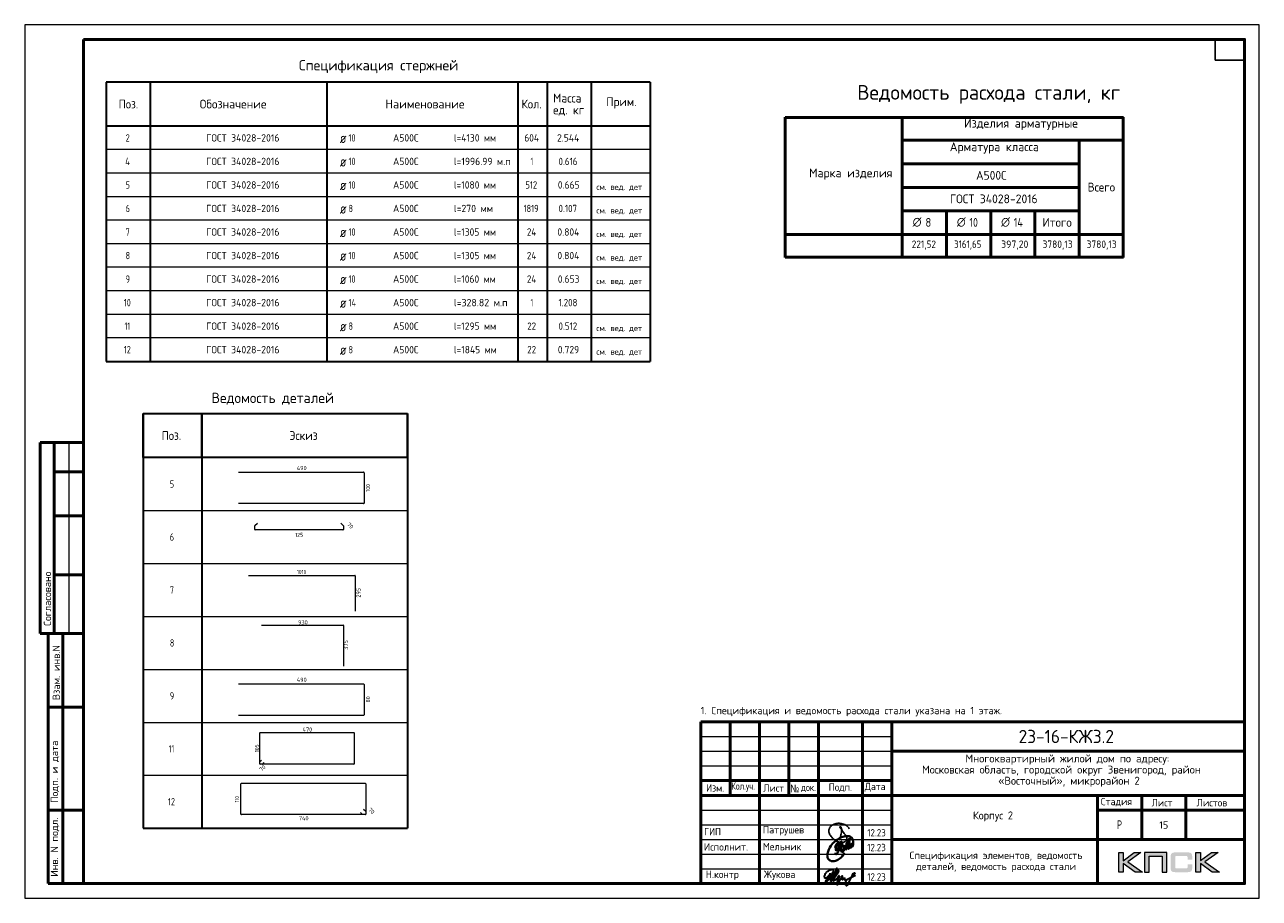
# Model space of a CAD drawing. Header units: millimetres. Extents: x -49773 to 2322955, y -3321 to 58485.
# Tile 177 of 256: x 745885 to 787885, y -1427 to 28273. Entities that reach past the tile are written whole.
import ezdxf

# ---------------------------------------------------------------- set-up
doc = ezdxf.new("R2010")
doc.units = ezdxf.units.MM
for name, color, linetype, lineweight in [('Standard', 7, 'Continuous', 25), ('Основная', 7, 'Continuous', 40), ('Стена наружная_ Сайдинг', 7, 'Continuous', 35), ('Экспликация_ описание', 7, 'Continuous', 13)]:
    doc.layers.add(name, color=color, linetype=linetype, lineweight=lineweight)
doc.styles.add('ISOCPEUR', font='txt')
doc.styles.add('Segoe UI Symbol', font='txt')

# ---------------------------------------------------------------- blocks, each defined once
blk = doc.blocks.new('яяя')
at = {"lineweight": 30}
for points in [[(345424, 110432), (345425, 110410), (345424, 110397), (345417, 110379), (345406, 110350), (345390, 110319), (345357, 110275), (345310, 110221), (345265, 110176), (345198, 110110), (345161, 110077), (345133, 110066), (345116, 110066), (345102, 110075), (345090, 110091), (345082, 110115), (345074, 110146), (345066, 110182), (345064, 110206), (345067, 110234), (345077, 110278), (345095, 110320), (345114, 110361), (345134, 110395), (345159, 110428), (345195, 110469), (345228, 110506), (345284, 110560), (345331, 110595), (345379, 110625), (345435, 110648), (345486, 110670), (345532, 110686), (345573, 110696), (345605, 110698), (345621, 110695), (345635, 110687), (345648, 110671), (345656, 110649), (345659, 110625), (345659, 110583), (345656, 110553), (345647, 110523), (345635, 110489), (345387, 110033), (345349, 109985), (345311, 109948), (345247, 109889), (345209, 109858), (345192, 109844), (345180, 109837), (345157, 109833), (345150, 109835), (345140, 109842), (345135, 109856), (345138, 109881), (345148, 109892), (345183, 109930), (345267, 110024), (345343, 110105), (345455, 110213), (345617, 110343), (345775, 110456), (345811, 110526), (345838, 110607), (345890, 110740), (345902, 110771), (345698, 110295), (345672, 110226), (345626, 110132), (345572, 110032), (345518, 109953), (345481, 109918), (345497, 110001), (345567, 110147), (345655, 110301), (345760, 110442)], [(345481, 109918), (345476, 109896), (345475, 109874), (345485, 109861), (345506, 109866), (345539, 109891), (345632, 109983), (345968, 110450), (346022, 110527), (346029, 110560), (346027, 110579), (346026, 110590), (346010, 110605), (345993, 110609), (345975, 110601), (345962, 110584), (345954, 110562), (345857, 110421), (345783, 110292), (345741, 110183), (345701, 110079), (345665, 109985), (345660, 109952), (345666, 109929), (345669, 109915), (345682, 109910), (345702, 109914), (345735, 109941), (345846, 110007), (346065, 110160), (346075, 110193), (346070, 110217), (346066, 110236), (346052, 110241), (346030, 110241), (346007, 110228), (345978, 110203), (345960, 110164), (345892, 110010), (345895, 109986), (345904, 109966), (345925, 109964), (345969, 109968), (346045, 110000), (346218, 110114), (346261, 110154), (346280, 110184), (346282, 110210), (346278, 110225), (346263, 110229), (346241, 110222), (346220, 110198), (346162, 110049), (345989, 109904), (345932, 109849), (345906, 109805), (345891, 109739), (345890, 109690), (345899, 109652), (345924, 109647), (345956, 109655), (345980, 109674), (346058, 109838), (346158, 110046), (346261, 110098), (346314, 110120), (346292, 110079), (346269, 110036), (346261, 110008), (346267, 109998), (346293, 109998), (346363, 110039), (346445, 110095), (346421, 110068), (346414, 110040), (346407, 110011), (346416, 109990), (346466, 109972), (346509, 109977), (346574, 109984), (347172, 110293)], [(346586, 109971), (346543, 109917), (346509, 109873), (346489, 109825), (346475, 109767), (346472, 109710), (346478, 109675), (346485, 109641), (346501, 109621), (346517, 109602), (346542, 109589), (346568, 109592), (346605, 109620), (346680, 109731), (346736, 109842), (346865, 110115), (346962, 110290), (346969, 110318), (346979, 110360), (347013, 110403), (347056, 110434), (347091, 110450), (347109, 110450), (347121, 110434), (347115, 110405), (347072, 110355), (347012, 110307), (346924, 110222)]]:
    blk.add_lwpolyline(points, dxfattribs=at)
blk = doc.blocks.new('Из_буфера32210')
at = {"color": 7, "lineweight": 25}
blk.add_lwpolyline([(357, 84), (386, 160), (399, 213), (405, 239), (412, 268), (420, 299), (427, 339), (434, 380), (437, 414), (438, 442), (436, 466), (430, 489), (425, 504), (417, 519), (409, 531), (405, 535), (403, 536), (400, 539), (394, 541), (387, 543), (383, 542), (379, 539), (377, 534), (377, 528), (379, 523), (438, 428), (470, 382), (484, 365), (504, 341), (528, 310), (551, 280), (562, 264), (575, 247), (582, 235), (589, 220), (599, 198), (606, 184), (610, 167), (611, 155), (612, 143), (611, 127), (609, 116), (603, 96), (596, 82), (588, 69), (579, 56), (563, 43), (551, 34), (539, 25), (524, 16), (511, 10), (494, 5), (481, 3), (456, 0), (432, 1), (415, 3), (396, 6), (375, 11), (355, 19), (336, 24), (310, 31), (293, 39), (269, 53), (243, 69), (223, 80), (202, 93), (180, 109), (152, 128), (126, 152), (98, 182), (77, 211), (52, 241), (32, 266), (20, 293), (8, 329), (3, 348), (1, 373), (0, 393), (1, 417), (6, 440), (13, 454), (20, 476), (26, 497), (38, 517), (47, 529), (60, 548), (75, 563), (95, 581), (115, 593), (135, 606), (161, 618), (187, 628), (213, 638), (251, 647), (282, 653), (319, 655), (353, 655), (384, 652), (418, 648), (460, 641), (503, 628), (544, 611), (579, 594), (611, 573), (639, 545), (666, 515), (679, 496), (694, 471)], dxfattribs=at)
blk = doc.blocks.new('Из_буфера5543')
at = {"layer": 'Основная'}
for points in [[(762, 497), (761, 475), (762, 458), (767, 452), (778, 451), (786, 456), (792, 470), (796, 479), (799, 485), (802, 495), (805, 507), (808, 516), (812, 533), (814, 535), (801, 505), (800, 490), (800, 477), (805, 470), (820, 476), (824, 483), (826, 494), (829, 504), (833, 526), (835, 530), (842, 548), (846, 564), (852, 580), (855, 593), (859, 605), (862, 610), (866, 617), (856, 574), (856, 555), (851, 540), (848, 519), (849, 504), (848, 495), (853, 493), (861, 496), (863, 501), (868, 518), (873, 541), (876, 550), (880, 574), (883, 591), (886, 612), (881, 686), (874, 707), (870, 726), (859, 756), (851, 767), (838, 790), (819, 809), (794, 828), (785, 830), (763, 839), (748, 848), (721, 853), (704, 855), (666, 856), (639, 856), (599, 849), (579, 842), (535, 829), (485, 816), (420, 783), (378, 759), (341, 732), (282, 688), (227, 640), (195, 610), (157, 566), (127, 518), (88, 464), (57, 403), (39, 361), (27, 325), (16, 296), (6, 253), (0, 203), (7, 156), (13, 124), (29, 84), (60, 48), (75, 35), (98, 20), (138, 4), (165, 0), (237, 4), (277, 13), (317, 25), (365, 46), (428, 93), (474, 130), (516, 180), (554, 236), (582, 281)], [(265, 457), (281, 514), (299, 558), (312, 579), (332, 604), (345, 612), (360, 622), (376, 623), (382, 623), (387, 620), (391, 616), (396, 603), (399, 595), (402, 580), (403, 561), (401, 532), (394, 489), (386, 464), (379, 450), (372, 431), (365, 419), (358, 406), (348, 395), (338, 381), (328, 373), (313, 368), (304, 368), (296, 375), (294, 382), (290, 395), (293, 410), (293, 423), (297, 453), (305, 480), (308, 489), (320, 515), (328, 532), (344, 563), (361, 581), (377, 600), (395, 620), (414, 636), (448, 646), (472, 651), (482, 649), (493, 639), (502, 619), (507, 608), (508, 574), (505, 541), (499, 519), (483, 494), (469, 476), (459, 470), (443, 469), (439, 469)], [(503, 678), (478, 638), (464, 604), (452, 565), (440, 538), (428, 496), (422, 475), (417, 459), (413, 438), (402, 411), (395, 387), (383, 357), (378, 335), (370, 322), (367, 317), (359, 302), (348, 280), (336, 260), (324, 251), (310, 240), (299, 237), (292, 237), (288, 239), (281, 248), (278, 254), (278, 272), (276, 276), (276, 280)], [(496, 377), (509, 373), (536, 381), (548, 392), (559, 405), (565, 424), (573, 446), (576, 461), (579, 481), (579, 496), (575, 512), (567, 526), (551, 531), (538, 533), (529, 527), (518, 519), (505, 506), (501, 498), (495, 491), (490, 482), (482, 466), (479, 458), (472, 435), (468, 429), (464, 416), (460, 401), (461, 392), (462, 373), (465, 356), (469, 345), (477, 337), (483, 324), (496, 316), (511, 315), (524, 318), (535, 326), (547, 340), (554, 347), (566, 364), (572, 374), (579, 385), (593, 419), (599, 436), (606, 452), (616, 479), (623, 504), (629, 521), (635, 533), (637, 542), (643, 556), (644, 557), (652, 576), (658, 592), (688, 673), (724, 750), (651, 489), (636, 412), (636, 406), (639, 402), (645, 401), (649, 402), (651, 406), (655, 416), (660, 420), (661, 427), (665, 436), (668, 446), (753, 720), (780, 779), (715, 511), (710, 476), (706, 424), (712, 420), (718, 419), (725, 426), (729, 430), (733, 436), (737, 445), (741, 458), (745, 471), (747, 484), (749, 488), (761, 511), (768, 534), (772, 548), (776, 561), (781, 570), (788, 582), (792, 587), (802, 594), (804, 592), (807, 589), (807, 579), (807, 575), (804, 562), (805, 556), (800, 541), (793, 526), (784, 512), (774, 498), (767, 491), (762, 486), (760, 488), (763, 507), (764, 513), (767, 525), (769, 537), (771, 545)]]:
    blk.add_lwpolyline(points, dxfattribs=at)

msp = doc.modelspace()

# ---------------------------------------------------------------- hatches: boundary and pattern name
h = msp.add_hatch(color=256)
h.paths.add_polyline_path([(783857.9, 129.5), (783630.4, 129.5), (783258.4, -150.6), (783258.4, 129.5), (783100.7, 129.5), (783100.7, -542.7), (783258.4, -542.7), (783258.4, -247.4), (783660.8, -542.7), (783912.5, -542.7), (783411.9, -187.2)])
h.paths.add_polyline_path([(784140.7, 2.9), (784586, 2.9), (784586, -542.7), (784742.3, -542.7), (784742.3, 129.5), (784575.7, 129.5), (783984.4, 129.5), (783984.4, -29.6), (783984.4, -542.7), (784140.7, -542.7)])
h.paths.add_polyline_path([(785880.5, 132.9), (785722.8, 132.9), (785722.8, -539.9), (785880.5, -539.9), (785880.5, -243.9), (786282.9, -539.9), (786534.6, -539.9), (786034, -183.8), (786480, 132.9), (786253.2, 132.9), (785880.5, -147.1)])
msp.add_hatch(color=256).paths.add_polyline_path([(785591.4, 58.2), (785589.4, 65.8), (785586.6, 72.1), (785583.1, 78.3), (785579.7, 84.5), (785576.2, 89.3), (785572.1, 94.2), (785567.9, 99), (785563.8, 103.2), (785558.2, 106.6), (785552.7, 110.8), (785546.5, 114.2), (785539.6, 117), (785532.7, 119.8), (785525, 122.5), (785517.4, 124.6), (785499.5, 128.1), (785480.1, 130.8), (785458.7, 132.2), (785435.2, 132.9), (785034.1, 132.9), (785010.6, 132.2), (784989.8, 130.8), (784969.8, 128.1), (784952.5, 124.6), (784944.2, 121.8), (784936.6, 119.8), (784929.7, 117), (784923.5, 113.5), (784917.2, 110.8), (784911, 106.6), (784906.2, 103.2), (784901.3, 99), (784897.2, 94.2), (784893.7, 89.3), (784889.6, 84.5), (784886.1, 78.3), (784883.4, 72.1), (784880.6, 65.1), (784877.8, 58.2), (784875.8, 50.6), (784872.3, 34), (784869.5, 16), (784867.5, -4), (784867.5, -26.1), (784867.5, -380.2), (784867.5, -402.3), (784869.5, -422.3), (784872.3, -441), (784875.8, -457.6), (784877.8, -465.2), (784880.6, -472.1), (784883.4, -479), (784886.1, -485.3), (784889.6, -490.8), (784893.7, -496.3), (784897.2, -501.2), (784901.3, -506), (784906.2, -510.2), (784911.7, -513.6), (784917.2, -517.1), (784923.5, -520.5), (784929.7, -524), (784937.3, -526.1), (784944.2, -528.8), (784952.5, -530.9), (784969.8, -535.1), (784989.8, -537.1), (785011.3, -539.2), (785034.1, -539.9), (785435.2, -539.9), (785458.7, -539.2), (785480.1, -537.8), (785499.5, -535.1), (785516.8, -531.6), (785525, -528.8), (785532.7, -526.8), (785539.6, -524), (785546.5, -520.5), (785552.7, -517.8), (785558.2, -513.6), (785563.8, -510.2), (785567.9, -506), (785572.1, -501.9), (785576.2, -496.3), (785579.7, -491.5), (785583.1, -485.3), (785586.6, -479), (785589.4, -472.8), (785591.4, -465.2), (785594.2, -457.6), (785597.7, -441), (785600.4, -423), (785601.8, -402.3), (785602.5, -380.2), (785602.5, -268.8), (785445.5, -268.8), (785445.5, -359.4), (785445.5, -365.6), (785444.8, -371.9), (785443.5, -377.4), (785442.1, -382.9), (785440, -387.8), (785437.9, -391.9), (785435.2, -396.1), (785431.7, -399.5), (785428.2, -403), (785424.1, -405.7), (785419.3, -407.8), (785414.4, -409.9), (785409.6, -411.3), (785403.4, -412), (785397.1, -412.7), (785390.9, -413.4), (785067.3, -413.4), (785061.8, -412.7), (785056.9, -412), (785052.8, -409.9), (785048.6, -407.8), (785044.5, -405.1), (785041, -402.3), (785037.6, -398.8), (785034.8, -394.7), (785032, -390.5), (785030, -386.4), (785027.9, -381.5), (785026.5, -376.7), (785024.4, -367), (785023.7, -357.3), (785023.7, -34.4), (785023.7, -28.9), (785024.4, -23.4), (785025.8, -18.5), (785027.2, -13.7), (785028.6, -9.5), (785030.6, -6.1), (785033.4, -2.6), (785036.2, 0.8), (785039.6, 3.6), (785043.1, 6.4), (785047.2, 8.4), (785051.4, 9.8), (785056.2, 11.2), (785061.1, 11.9), (785066.6, 12.6), (785072.1, 12.6), (785390.9, 12.6), (785397.1, 12.6), (785403.4, 11.9), (785408.9, 10.5), (785413.7, 9.1), (785418.6, 7.1), (785423.4, 5), (785427.6, 1.5), (785431, -1.2), (785434.5, -5.4), (785437.2, -9.5), (785440, -13.7), (785442.1, -18.5), (785443.5, -23.4), (785444.8, -28.9), (785445.5, -35.1), (785445.5, -41.3), (785445.5, -115.3), (785602.5, -115.3), (785602.5, -26.1), (785601.8, -4), (785600.4, 16), (785597.7, 34), (785593.5, 50.6)])

# ---------------------------------------------------------------- linework, layer by layer
at = {"lineweight": 0}
for points in [[(783100.7, -542.7), (783100.7, 129.5), (783258.4, 129.5), (783258.4, -150.6), (783630.4, 129.5), (783857.9, 129.5), (783411.9, -187.2), (783912.5, -542.7), (783660.8, -542.7), (783258.4, -247.4), (783258.4, -542.7), (783100.7, -542.7)], [(784140.7, -542.7), (784140.7, 2.9), (784586, 2.9), (784586, -542.7), (784742.3, -542.7), (784742.3, 129.5), (784575.7, 129.5), (783984.4, 129.5), (783984.4, -29.6), (783984.4, -542.7), (784140.7, -542.7)], [(785722.8, -539.9), (785722.8, 132.9), (785880.5, 132.9), (785880.5, -147.1), (786253.2, 132.9), (786480, 132.9), (786034, -183.8), (786534.6, -539.9), (786282.9, -539.9), (785880.5, -243.9), (785880.5, -539.9), (785722.8, -539.9)]]:
    msp.add_lwpolyline(points, close=True, dxfattribs=at)
at = {"layer": 'Standard', "color": 7, "linetype": 'Continuous', "lineweight": 35, "transparency": 33554687}
for p, q in [((767158, 26324.5), (748658, 26324.5)), ((748658, 26324.5), (748658, 24824.5)), ((750158, 26324.5), (750158, 24824.5)), ((756158, 26324.5), (756158, 24824.5)), ((762658, 26324.5), (762658, 24824.5)), ((763658, 26324.5), (763658, 24824.5)), ((765158, 26324.5), (765158, 24824.5)), ((767158, 26324.5), (767158, 24824.5)), ((767158, 24824.5), (748658, 24824.5)), ((748658, 24824.5), (748658, 24024.5)), ((750158, 24824.5), (750158, 24024.5)), ((756158, 24824.5), (756158, 24024.5)), ((762658, 24824.5), (762658, 24024.5)), ((763658, 24824.5), (763658, 24024.5)), ((765158, 24824.5), (765158, 24024.5)), ((767158, 24824.5), (767158, 24024.5)), ((748658, 24024.5), (748658, 23224.5)), ((750158, 24024.5), (750158, 23224.5)), ((756158, 24024.5), (756158, 23224.5)), ((762658, 24024.5), (762658, 23224.5)), ((763658, 24024.5), (763658, 23224.5)), ((765158, 24024.5), (765158, 23224.5)), ((767158, 24024.5), (767158, 23224.5)), ((748658, 23224.5), (748658, 22424.5)), ((750158, 23224.5), (750158, 22424.5)), ((756158, 23224.5), (756158, 22424.5)), ((762658, 23224.5), (762658, 22424.5)), ((763658, 23224.5), (763658, 22424.5)), ((765158, 23224.5), (765158, 22424.5)), ((767158, 23224.5), (767158, 22424.5)), ((748658, 22424.5), (748658, 21624.5)), ((750158, 22424.5), (750158, 21624.5)), ((756158, 22424.5), (756158, 21624.5)), ((762658, 22424.5), (762658, 21624.5)), ((763658, 22424.5), (763658, 21624.5)), ((765158, 22424.5), (765158, 21624.5)), ((767158, 22424.5), (767158, 21624.5)), ((748658, 21624.5), (748658, 20824.5)), ((750158, 21624.5), (750158, 20824.5)), ((756158, 21624.5), (756158, 20824.5)), ((762658, 21624.5), (762658, 20824.5)), ((763658, 21624.5), (763658, 20824.5)), ((765158, 21624.5), (765158, 20824.5)), ((767158, 21624.5), (767158, 20824.5)), ((748658, 20824.5), (748658, 20024.5)), ((750158, 20824.5), (750158, 20024.5)), ((756158, 20824.5), (756158, 20024.5)), ((762658, 20824.5), (762658, 20024.5)), ((763658, 20824.5), (763658, 20024.5)), ((765158, 20824.5), (765158, 20024.5)), ((767158, 20824.5), (767158, 20024.5)), ((748658, 20024.5), (748658, 19224.5)), ((750158, 20024.5), (750158, 19224.5)), ((756158, 20024.5), (756158, 19224.5)), ((762658, 20024.5), (762658, 19224.5)), ((763658, 20024.5), (763658, 19224.5)), ((765158, 20024.5), (765158, 19224.5)), ((767158, 20024.5), (767158, 19224.5)), ((748658, 19224.5), (748658, 18424.5)), ((750158, 19224.5), (750158, 18424.5)), ((756158, 19224.5), (756158, 18424.5)), ((762658, 19224.5), (762658, 18424.5)), ((763658, 19224.5), (763658, 18424.5)), ((765158, 19224.5), (765158, 18424.5)), ((767158, 19224.5), (767158, 18424.5)), ((748658, 18424.5), (748658, 17624.5)), ((750158, 18424.5), (750158, 17624.5)), ((756158, 18424.5), (756158, 17624.5)), ((762658, 18424.5), (762658, 17624.5)), ((763658, 18424.5), (763658, 17624.5)), ((765158, 18424.5), (765158, 17624.5)), ((767158, 18424.5), (767158, 17624.5)), ((748658, 17624.5), (748658, 16824.5)), ((750158, 17624.5), (750158, 16824.5)), ((756158, 17624.5), (756158, 16824.5)), ((762658, 17624.5), (762658, 16824.5)), ((763658, 17624.5), (763658, 16824.5)), ((765158, 17624.5), (765158, 16824.5)), ((767158, 17624.5), (767158, 16824.5)), ((748658, 16824.5), (767158, 16824.5)), ((749910.4, 15054.2), (758910.4, 15054.2)), ((749910.4, 13554.2), (749910.4, 15054.2)), ((749910.4, 15054.2), (749910.4, 11754.2)), ((751910.4, 13554.2), (751910.4, 15054.2)), ((751910.4, 15054.2), (751910.4, 11754.2)), ((758910.4, 13554.2), (758910.4, 15054.2)), ((758910.4, 15054.2), (758910.4, 11754.2)), ((758910.4, 13554.2), (749910.4, 13554.2)), ((749910.4, 13254.2), (749910.4, 9954.2)), ((751910.4, 13254.2), (751910.4, 9954.2)), ((758910.4, 13254.2), (758910.4, 9954.2)), ((749910.4, 11454.2), (749910.4, 8154.2)), ((751910.4, 11454.2), (751910.4, 8154.2)), ((758910.4, 11454.2), (758910.4, 8154.2)), ((749910.4, 9654.2), (749910.4, 6354.2)), ((751910.4, 9654.2), (751910.4, 6354.2)), ((758910.4, 9654.2), (758910.4, 6354.2)), ((749910.4, 7854.2), (749910.4, 4554.2)), ((751910.4, 7854.2), (751910.4, 4554.2)), ((758910.4, 7854.2), (758910.4, 4554.2)), ((749910.4, 6054.2), (749910.4, 2754.2)), ((751910.4, 6054.2), (751910.4, 2754.2)), ((758910.4, 6054.2), (758910.4, 2754.2)), ((749910.4, 4254.2), (749910.4, 954.2)), ((751910.4, 4254.2), (751910.4, 954.2)), ((758910.4, 4254.2), (758910.4, 954.2)), ((749910.4, 954.2), (758910.4, 954.2))]:
    msp.add_line(p, q, dxfattribs=at)
at = {"layer": 'Standard', "color": 7, "linetype": 'Continuous', "lineweight": 13, "transparency": 33554687}
for p, q in [((767158, 24024.5), (748658, 24024.5)), ((767158, 23224.5), (748658, 23224.5)), ((767158, 22424.5), (748658, 22424.5)), ((767158, 21624.5), (748658, 21624.5)), ((767158, 20824.5), (748658, 20824.5)), ((767158, 20024.5), (748658, 20024.5)), ((767158, 19224.5), (748658, 19224.5)), ((767158, 18424.5), (748658, 18424.5)), ((767158, 17624.5), (748658, 17624.5)), ((767158, 16824.5), (748658, 16824.5)), ((747385, 14072.5), (747385, 7572.5)), ((749910.4, 11754.2), (758910.4, 11754.2)), ((749910.4, 9954.2), (758910.4, 9954.2)), ((749910.4, 8154.2), (758910.4, 8154.2)), ((749910.4, 6354.2), (758910.4, 6354.2)), ((749910.4, 4554.2), (758910.4, 4554.2)), ((749910.4, 2754.2), (758910.4, 2754.2)), ((749910.4, 954.2), (758910.4, 954.2))]:
    msp.add_line(p, q, dxfattribs=at)
at = {"layer": 'Standard', "color": 7, "linetype": 'Continuous', "lineweight": 50, "transparency": 33554687}
for p, q in [((747885, 14072.5), (746411.8, 14072.5)), ((746411.8, 14072.5), (746411.8, 7572.5)), ((746411.8, 14072.5), (746411.8, 7572.5)), ((746885, 14072.5), (746885, 7572.5)), ((747885, 13072.5), (746885, 13072.5)), ((747885, 11572.5), (746885, 11572.5)), ((747885, 9572.5), (746885, 9572.5)), ((745885, 7572.5), (745891.2, 7572.5)), ((746411.8, 7572.5), (747885, 7572.5)), ((746685, -927.5), (746685, 7572.5)), ((746685, -927.5), (746685, 7572.5)), ((747185, -927.5), (747185, 7572.5)), ((746685, 5072.5), (747885, 5072.5)), ((746685, 1572.5), (747885, 1572.5)), ((747885, -927.5), (746685, -927.5))]:
    msp.add_line(p, q, dxfattribs=at)
at = {"layer": 'Standard', "color": 4, "linetype": 'Continuous', "lineweight": 18, "transparency": 33554687}
for p, q in [((753156.5, 13060.5), (757413.4, 13060.5)), ((757433.1, 13040.8), (757433.1, 12011.1)), ((757413.4, 11991.4), (753156.5, 11991.4)), ((753496.3, 9548.4), (757110.9, 9548.4)), ((757127.6, 9531.6), (757127.6, 8337.9)), ((753939.6, 7862.9), (756716.3, 7862.9)), ((756729.1, 7850.1), (756729.1, 6468.2)), ((753156.5, 5860.5), (757413.4, 5860.5)), ((757433.1, 5840.8), (757433.1, 4811.1)), ((757413.4, 4791.4), (753156.5, 4791.4))]:
    msp.add_line(p, q, dxfattribs=at)
at = {"layer": 'Standard', "color": 40, "linetype": 'Continuous', "lineweight": 18, "transparency": 33554687}
for p, q in [((753708.9, 11111.7), (753708.9, 11230.2)), ((753713.5, 11241.5), (753799.5, 11327.5)), ((756710.4, 11095.6), (753724.9, 11095.6)), ((756635.8, 11327.5), (756721.7, 11241.5)), ((756726.4, 11230.2), (756726.4, 11111.7)), ((753896, 4205.1), (757087.1, 4205.1)), ((753884.1, 3142.9), (753884.1, 4193.2)), ((757098.9, 4193.2), (757098.9, 3145.3)), ((753884.1, 3142.9), (753884.1, 3213.1)), ((753886.9, 3219.8), (753937.8, 3270.7)), ((753963.8, 3133.5), (753893.6, 3133.5)), ((757087.1, 3133.5), (753893.6, 3133.5)), ((754021.4, 3187.1), (753970.5, 3136.2)), ((753241.7, 1437), (753241.7, 2466.7)), ((753257.7, 2482.7), (757472.7, 2482.7)), ((757488.7, 2466.7), (757488.7, 1433.7)), ((757475.9, 1421), (753257.7, 1421)), ((757372.1, 1424.7), (757303.3, 1493.5)), ((757475.9, 1421), (757381.1, 1421)), ((757416.2, 1606.4), (757485, 1537.6)), ((757488.7, 1528.6), (757488.7, 1433.7))]:
    msp.add_line(p, q, dxfattribs=at)
at = {"layer": 'Standard', "color": 7, "linetype": 'Continuous', "lineweight": 13, "transparency": 33554687}
msp.add_lwpolyline([(745885, -1427.5), (787885, -1427.5), (787885, 28272.5), (745885, 28272.5), (745885, -1427.5)], close=True, dxfattribs=at)
at = {"layer": 'Standard', "color": 7, "linetype": 'Continuous', "lineweight": 50, "transparency": 33554687}
msp.add_lwpolyline([(747885, 27772.5), (787385, 27772.5), (787385, -927.5), (747885, -927.5), (747885, 27772.5)], close=True, dxfattribs=at)
at = {"layer": 'Standard', "color": 7, "linetype": 'Continuous', "lineweight": 25, "transparency": 33554687}
msp.add_lwpolyline([(787385, 27772.5), (787385, 27072.5), (786385, 27072.5), (786385, 27772.5), (787385, 27772.5)], close=True, dxfattribs=at)
at = {"layer": 'Standard', "color": 4, "linetype": 'Continuous', "lineweight": 18, "transparency": 33554687}
for centre, radius, start, end in [((757413.4, 13040.8), 19.7, 0, 90), ((757413.4, 12011.1), 19.7, 270, 0), ((757110.9, 9531.6), 16.7, 0, 90), ((756716.3, 7850.1), 12.8, 0, 90), ((757413.4, 5840.8), 19.7, 0, 90), ((757413.4, 4811.1), 19.7, 270, 0)]:
    msp.add_arc(centre, radius, start, end, dxfattribs=at)
at = {"layer": 'Standard', "color": 40, "linetype": 'Continuous', "lineweight": 18, "transparency": 33554687}
for centre, radius, start, end in [((753724.9, 11230.2), 16, 135, 180), ((753724.9, 11111.7), 16, 180, 270), ((756710.4, 11111.7), 16, 270, 0), ((756710.4, 11230.2), 16, 0, 45), ((753896, 4193.2), 11.8, 90, 180), ((757087.1, 4193.2), 11.8, 0, 90), ((753893.6, 3213.1), 9.47, 135, 180), ((753893.6, 3142.9), 9.47, 180, 270), ((753893.6, 3142.9), 9.47, 180, 270), ((753963.8, 3142.9), 9.47, 270, 315), ((757087.1, 3145.3), 11.8, 270, 0), ((753257.7, 2466.7), 16, 90, 180), ((757472.7, 2466.7), 16, 0, 90), ((753257.7, 1437), 16, 180, 270), ((757381.1, 1433.7), 12.8, 225, 270), ((757475.9, 1433.7), 12.8, 270, 0), ((757475.9, 1433.7), 12.8, 270, 0), ((757475.9, 1528.6), 12.8, 0, 45)]:
    msp.add_arc(centre, radius, start, end, dxfattribs=at)
at = {"layer": 'Стена наружная_ Сайдинг', "color": 7, "linetype": 'Continuous', "lineweight": 50, "transparency": 33554687}
for p, q in [((768884.9, 4572.5), (787385, 4572.5)), ((768884.9, -927.5), (768884.9, 4572.5)), ((772884.9, -927.5), (772884.9, 4572.5)), ((787385, 4572.5), (787385, -927.5)), ((775384.9, 3572.5), (787385, 3572.5)), ((775384.9, 2572.5), (768884.9, 2572.5)), ((768884.9, 2072.5), (775384.9, 2072.5)), ((775384.9, 2072.5), (787385, 2072.5)), ((782384.9, 1572.5), (787385, 1572.5)), ((775384.9, 572.5), (787385, 572.5)), ((768884.9, -927.5), (787385, -927.5))]:
    msp.add_line(p, q, dxfattribs=at)
at = {"layer": 'Стена наружная_ Сайдинг', "color": 7, "linetype": 'Continuous', "lineweight": 13, "transparency": 33554687}
for p, q in [((768884.9, 4072.5), (775384.9, 4072.5)), ((768884.9, 3572.5), (775384.9, 3572.5)), ((768884.9, 3072.5), (775384.9, 3072.5)), ((768884.9, 1572.5), (775384.9, 1572.5)), ((768884.9, 1072.5), (775384.9, 1072.5)), ((768884.9, 572.5), (775384.9, 572.5)), ((768884.9, 72.5), (775384.9, 72.5)), ((768884.9, -427.5), (775384.9, -427.5))]:
    msp.add_line(p, q, dxfattribs=at)
at = {"layer": 'Стена наружная_ Сайдинг', "color": 7, "linetype": 'Continuous', "lineweight": 50, "transparency": 33554687}
for points in [[(769884.9, 4572.5), (769884.9, 3322.5), (769884.9, 2072.5)], [(770884.9, 4572.5), (770884.9, 1822.5), (770884.9, -927.5)], [(771884.9, 4572.5), (771884.9, 3322.5), (771884.9, 2072.5)], [(774384.9, 4572.5), (774384.9, 1822.5), (774384.9, -927.5)], [(775384.9, 4572.5), (775384.9, 1822.5), (775384.9, -927.5)], [(782384.9, -927.5), (782384.9, 572.5), (782384.9, 2072.5)], [(783885, 572.5), (783885, 1322.5), (783885, 2072.5)], [(785385, 2072.5), (785385, 1322.5), (785385, 572.5)]]:
    msp.add_lwpolyline(points, dxfattribs=at)
at = {"layer": 'Экспликация_ описание', "color": 7, "linetype": 'Continuous', "lineweight": 50, "transparency": 33554687}
for p, q in [((771750.5, 25121.5), (783266.4, 25121.5)), ((771759.4, 25130.3), (771759.4, 20356.7)), ((775737.3, 25143.5), (775737.3, 24330.2)), ((775737.3, 25143.5), (775737.3, 21130.3)), ((783253.2, 25130.3), (783253.2, 20356.7)), ((775724.1, 24343.5), (781757.6, 24343.5)), ((775724.1, 24343.5), (783240, 24343.5)), ((775737.3, 24356.7), (775737.3, 23530.2)), ((781740, 24343.5), (783240, 24343.5)), ((781753.2, 24356.7), (781753.2, 21130.3)), ((775724.1, 23543.5), (781757.6, 23543.5)), ((775724.1, 21943.5), (777247, 21943.5)), ((775737.3, 21956.7), (775737.3, 21130.3)), ((777229.4, 21943.5), (778752.3, 21943.5)), ((777242.6, 21956.7), (777242.6, 21130.3)), ((778734.7, 21943.5), (780257.6, 21943.5)), ((778747.9, 21956.7), (778747.9, 21130.3)), ((775750.6, 21143.5), (771737.3, 21143.5)), ((775724.1, 21143.5), (777242.6, 21143.5)), ((775724.1, 21143.5), (777247, 21143.5)), ((775737.3, 21156.7), (775737.3, 20343.5)), ((775737.3, 21147.9), (775737.3, 20343.5)), ((777229.4, 21143.5), (778747.9, 21143.5)), ((777229.4, 21143.5), (778752.3, 21143.5)), ((777242.6, 21156.7), (777242.6, 20343.5)), ((778734.7, 21143.5), (780253.2, 21143.5)), ((778734.7, 21143.5), (780257.6, 21143.5)), ((778747.9, 21156.7), (778747.9, 20343.5)), ((780240, 21143.5), (781753.2, 21143.5)), ((780253.2, 21156.7), (780253.2, 20343.5)), ((781740, 21143.5), (783253.2, 21143.5)), ((781740, 21143.5), (783240, 21143.5)), ((781753.2, 21156.7), (781753.2, 20343.5)), ((771750.5, 20365.5), (783266.4, 20365.5))]:
    msp.add_line(p, q, dxfattribs=at)
at = {"layer": 'Экспликация_ описание', "color": 7, "linetype": 'Continuous', "lineweight": 25, "transparency": 33554687}
for p, q in [((783240, 25143.5), (783240, 24330.2)), ((783240, 24356.7), (783240, 21130.3))]:
    msp.add_line(p, q, dxfattribs=at)
at = {"layer": 'Экспликация_ описание', "color": 7, "linetype": 'Continuous', "lineweight": 35, "transparency": 33554687}
for p, q in [((781753.2, 24356.7), (781753.2, 23530.2)), ((777242.6, 21956.7), (777242.6, 21130.3)), ((778747.9, 21956.7), (778747.9, 21130.3)), ((780253.2, 21956.7), (780253.2, 21130.3)), ((775750.6, 21143.5), (771737.3, 21143.5))]:
    msp.add_line(p, q, dxfattribs=at)
at = {"layer": 'Экспликация_ описание', "color": 7, "linetype": 'Continuous', "lineweight": 50, "transparency": 33554687}
for points in [[(775737.3, 23543.5), (775737.3, 22743.5), (781753.2, 22743.5), (781753.2, 23543.5), (775737.3, 23543.5)], [(775737.3, 22743.5), (775737.3, 21943.5), (781753.2, 21943.5), (781753.2, 22743.5), (775737.3, 22743.5)], [(780253.2, 21943.5), (780253.2, 21143.5), (781753.2, 21143.5), (781753.2, 21943.5), (780253.2, 21943.5)]]:
    msp.add_lwpolyline(points, dxfattribs=at)

# ---------------------------------------------------------------- block references
at = {"color": 1, "ltscale": 100}
msp.add_blockref('Из_буфера32210', (773240, 466.3), dxfattribs=at)
at = {"color": 2, "lineweight": 60, "xscale": 0.5, "yscale": 0.5, "zscale": 0.5}
msp.add_blockref('яяя', (600564.2, -55786), dxfattribs=at)
at = {"layer": 'Основная'}
msp.add_blockref('Из_буфера5543', (773187.4, -166.4), dxfattribs=at)

# ---------------------------------------------------------------- texts
at = {"layer": 'Standard', "color": 7, "linetype": 'Continuous', "lineweight": 35, "transparency": 33554687, "char_height": 350, "attachment_point": 7, "style": 'ISOCPEUR'}
for s, insert, width in [('\\W0.99;Спецификация стержней', (755213, 26624.5), 5559.679), ('\\W0.82;ø', (756603.4, 24249.5), 458.088), ('\\W0.82;ø', (756603.4, 23449.5), 458.088), ('\\W0.82;ø', (756603.4, 22649.5), 458.088), ('\\W0.82;ø', (756603.4, 21849.5), 458.088), ('\\W0.82;ø', (756603.4, 21049.5), 458.088), ('\\W0.82;ø', (756603.4, 20249.5), 458.088), ('\\W0.82;ø', (756603.4, 19449.5), 458.088), ('\\W0.82;ø', (756603.4, 18649.5), 458.088), ('\\W0.82;ø', (756603.4, 17849.5), 458.088), ('\\W0.82;ø', (756603.4, 17049.5), 458.088), ('\\W0.98;Ведомость деталей', (752240.4, 15354.2), 4509.788)]:
    msp.add_mtext(s, dxfattribs=dict(at, insert=insert, width=width))
at = {"layer": 'Standard', "color": 7, "linetype": 'Continuous', "lineweight": 25, "transparency": 33554687, "attachment_point": 7}
for s, insert, char_height, width, style in [('\\W0.92;Поз.', (749080.9, 25424.5), 300, 872.973, 'ISOCPEUR'), ('\\W0.97;Обозначение', (751838.2, 25424.5), 300, 2499.411, 'ISOCPEUR'), ('\\W0.98;Наименование', (758155.3, 25424.5), 300, 2784.782, 'ISOCPEUR'), ('\\W0.93;Кол.', (762786.3, 25424.5), 300, 888.231, 'ISOCPEUR'), ('\\W0.95;Масса', (763859.7, 25626.9), 300, 1252.119, 'ISOCPEUR'), ('\\W0.94;Прим.', (765669.8, 25421.5), 300, 1130.664, 'ISOCPEUR'), ('\\W0.95;ед. кг', (763859.7, 25176.8), 300, 1251.499, 'ISOCPEUR'), ('\\W0.78;2', (749320.5, 24299.5), 250, 272.013, 'ISOCPEUR'), ('\\W0.96;ГОСТ 34028-2016', (752058, 24299.5), 250, 2743.715, 'ISOCPEUR'), ('\\W0.75;10', (756902.3, 24299.5), 250, 393.566, 'ISOCPEUR'), ('\\W0.95;А500С', (758414.8, 24299.5), 250, 1042.908, 'ISOCPEUR'), ('\\W0.94;l=4130 мм', (760485.5, 24299.5), 250, 1616.431, 'ISOCPEUR'), ('\\W0.92;604', (762883, 24299.5), 250, 664.133, 'ISOCPEUR'), ('\\W0.94;2.544', (763995.5, 24299.5), 250, 942.222, 'ISOCPEUR'), ('\\W0.80;4', (749308, 23499.5), 250, 299.854, 'ISOCPEUR'), ('\\W0.96;ГОСТ 34028-2016', (752058, 23499.5), 250, 2743.715, 'ISOCPEUR'), ('\\W0.75;10', (756902.3, 23499.5), 250, 393.566, 'ISOCPEUR'), ('\\W0.95;А500С', (758414.8, 23499.5), 250, 1042.908, 'ISOCPEUR'), ('\\W0.95;l=1996.99 м.п', (760485.5, 23499.5), 250, 2067.575, 'ISOCPEUR'), ('\\W0.56;1', (763095.5, 23499.5), 250, 194.454, 'ISOCPEUR'), ('\\W0.88;0.616', (764045.5, 23499.5), 250, 834.258, 'ISOCPEUR'), ('\\W0.78;5', (749320.5, 22699.5), 250, 272.013, 'ISOCPEUR'), ('\\W0.96;ГОСТ 34028-2016', (752058, 22699.5), 250, 2743.715, 'ISOCPEUR'), ('\\W0.75;10', (756902.3, 22699.5), 250, 393.566, 'ISOCPEUR'), ('\\W0.95;А500С', (758414.8, 22699.5), 250, 1042.908, 'ISOCPEUR'), ('\\W0.94;l=1080 мм', (760485.5, 22699.5), 250, 1591.26, 'ISOCPEUR'), ('\\W0.83;512', (762920.5, 22699.5), 250, 577.919, 'ISOCPEUR'), ('\\W0.94;0.665', (764020.5, 22699.5), 250, 891.672, 'ISOCPEUR'), ('\\W0.78;6', (749320.5, 21899.5), 250, 272.013, 'ISOCPEUR'), ('\\W0.96;ГОСТ 34028-2016', (752058, 21899.5), 250, 2743.715, 'ISOCPEUR'), ('\\W0.78;8', (756902.3, 21899.5), 250, 272.013, 'ISOCPEUR'), ('\\W0.95;А500С', (758414.8, 21899.5), 250, 1042.908, 'ISOCPEUR'), ('\\W0.96;l=270 мм', (760485.5, 21899.5), 250, 1469.731, 'ISOCPEUR'), ('\\W0.80;1819', (762858, 21899.5), 250, 699.68, 'ISOCPEUR'), ('\\W0.88;0.107', (764045.5, 21899.5), 250, 834.258, 'ISOCPEUR'), ('\\W0.78;7', (749320.5, 21099.5), 250, 272.013, 'ISOCPEUR'), ('\\W0.96;ГОСТ 34028-2016', (752058, 21099.5), 250, 2743.715, 'ISOCPEUR'), ('\\W0.75;10', (756902.3, 21099.5), 250, 393.566, 'ISOCPEUR'), ('\\W0.95;А500С', (758414.8, 21099.5), 250, 1042.908, 'ISOCPEUR'), ('\\W0.94;l=1305 мм', (760485.5, 21099.5), 250, 1591.26, 'ISOCPEUR'), ('\\W0.88;24', (762970.5, 21099.5), 250, 484.994, 'ISOCPEUR'), ('\\W0.94;0.804', (764008, 21099.5), 250, 916.954, 'ISOCPEUR'), ('\\W0.78;8', (749320.5, 20299.5), 250, 272.013, 'ISOCPEUR'), ('\\W0.96;ГОСТ 34028-2016', (752058, 20299.5), 250, 2743.715, 'ISOCPEUR'), ('\\W0.75;10', (756902.3, 20299.5), 250, 393.566, 'ISOCPEUR'), ('\\W0.95;А500С', (758414.8, 20299.5), 250, 1042.908, 'ISOCPEUR'), ('\\W0.94;l=1305 мм', (760485.5, 20299.5), 250, 1591.26, 'ISOCPEUR'), ('\\W0.88;24', (762970.5, 20299.5), 250, 484.994, 'ISOCPEUR'), ('\\W0.94;0.804', (764008, 20299.5), 250, 916.954, 'ISOCPEUR'), ('\\W0.78;9', (749320.5, 19499.5), 250, 272.013, 'ISOCPEUR'), ('\\W0.96;ГОСТ 34028-2016', (752058, 19499.5), 250, 2743.715, 'ISOCPEUR'), ('\\W0.75;10', (756902.3, 19499.5), 250, 393.566, 'ISOCPEUR'), ('\\W0.95;А500С', (758414.8, 19499.5), 250, 1042.908, 'ISOCPEUR'), ('\\W0.94;l=1060 мм', (760485.5, 19499.5), 250, 1591.26, 'ISOCPEUR'), ('\\W0.88;24', (762970.5, 19499.5), 250, 484.994, 'ISOCPEUR'), ('\\W0.94;0.653', (764020.5, 19499.5), 250, 891.672, 'ISOCPEUR'), ('\\W0.75;10', (749258, 18699.5), 250, 393.574, 'ISOCPEUR'), ('\\W0.96;ГОСТ 34028-2016', (752058, 18699.5), 250, 2743.715, 'ISOCPEUR'), ('\\W0.76;14', (756902.3, 18699.5), 250, 420.462, 'ISOCPEUR'), ('\\W0.95;А500С', (758414.8, 18699.5), 250, 1042.908, 'ISOCPEUR'), ('\\W0.97;l=328.82 м.п', (760485.5, 18699.5), 250, 1945.326, 'ISOCPEUR'), ('\\W0.56;1', (763095.5, 18699.5), 250, 194.454, 'ISOCPEUR'), ('\\W0.88;1.208', (764045.5, 18699.5), 250, 834.258, 'ISOCPEUR'), ('\\W0.62;11', (749283, 17899.5), 250, 328.125, 'ISOCPEUR'), ('\\W0.96;ГОСТ 34028-2016', (752058, 17899.5), 250, 2743.715, 'ISOCPEUR'), ('\\W0.78;8', (756902.3, 17899.5), 250, 272.013, 'ISOCPEUR'), ('\\W0.95;А500С', (758414.8, 17899.5), 250, 1042.908, 'ISOCPEUR'), ('\\W0.94;l=1295 мм', (760485.5, 17899.5), 250, 1591.26, 'ISOCPEUR'), ('\\W0.87;22', (762983, 17899.5), 250, 459.007, 'ISOCPEUR'), ('\\W0.88;0.512', (764045.5, 17899.5), 250, 834.258, 'ISOCPEUR'), ('\\W0.75;12', (749258, 17099.5), 250, 393.574, 'ISOCPEUR'), ('\\W0.96;ГОСТ 34028-2016', (752058, 17099.5), 250, 2743.715, 'ISOCPEUR'), ('\\W0.78;8', (756902.3, 17099.5), 250, 272.013, 'ISOCPEUR'), ('\\W0.95;А500С', (758414.8, 17099.5), 250, 1042.908, 'ISOCPEUR'), ('\\W0.94;l=1845 мм', (760485.5, 17099.5), 250, 1616.431, 'ISOCPEUR'), ('\\W0.87;22', (762983, 17099.5), 250, 459.007, 'ISOCPEUR'), ('\\W0.94;0.729', (764020.5, 17099.5), 250, 891.672, 'ISOCPEUR'), ('\\W0.92;Поз.', (750542.9, 14154.2), 300, 872.987, 'ISOCPEUR'), ('\\W0.94;Эскиз', (754892.9, 14154.2), 300, 1176.119, 'ISOCPEUR'), ('\\W0.78;5', (750822.9, 12529.2), 250, 272.013, 'ISOCPEUR'), ('\\W0.78;6', (750822.9, 10729.2), 250, 272.013, 'ISOCPEUR'), ('\\W0.78;7', (750822.9, 8929.2), 250, 272.013, 'ISOCPEUR'), ('\\W0.78;8', (750822.9, 7129.2), 250, 272.013, 'ISOCPEUR'), ('\\W0.78;9', (750822.9, 5329.2), 250, 272.013, 'ISOCPEUR'), ('\\W0.99;Многоквартирный жилой дом по адресу: ', (777888.4, 3117.5), 270, 7123.089, 'ISOCPEUR'), ('\\W0.62;11', (750785.4, 3529.2), 250, 328.125, 'ISOCPEUR'), ('\\W0.99;Московская область, городской округ Звенигород, район ', (776410.2, 2739.5), 270, 10078.117, 'ISOCPEUR'), ('\\W0.99;«Восточный», микрорайон 2', (779002.2, 2361.5), 270, 4896.236, 'ISOCPEUR'), ('\\W0.93;Изм.', (769066.1, 2197.3), 250, 752.897, 'ISOCPEUR'), ('\\W0.79;Кол.уч.', (769921.6, 2197.3), 250, 973.657, 'ISOCPEUR'), ('\\W0.94;Лист', (771009.9, 2197.3), 250, 866.919, 'ISOCPEUR'), ('\\W0.91;№', (771930.4, 2179.9), 250, 477.949, 'Segoe UI Symbol'), ('\\W0.84;док.', (772294.6, 2179.9), 250, 649.802, 'ISOCPEUR'), ('\\W0.94;Подп.', (773234.9, 2186.8), 250, 916.954, 'ISOCPEUR'), ('\\W0.94;Дата', (774462.1, 2197.3), 250, 967.736, 'ISOCPEUR'), ('\\W0.75;12', (750760.4, 1729.2), 250, 393.558, 'ISOCPEUR'), ('\\W0.96;Стадия', (782495, 1697.3), 250, 1243.904, 'ISOCPEUR'), ('\\W0.94;Лист', (784222.7, 1697.3), 250, 866.919, 'ISOCPEUR'), ('\\W0.96;Листов', (785748.6, 1697.3), 250, 1218.997, 'ISOCPEUR'), ('\\W0.96;Корпус 2', (778142.4, 1182.5), 270, 1614.451, 'ISOCPEUR'), ('\\W0.92;ГИП', (768995.6, 710), 250, 689.612, 'ISOCPEUR'), ('\\W0.97;Патрушев', (770995.8, 710), 250, 1670.192, 'ISOCPEUR'), ('\\W0.88;12.23', (774548, 673.8), 250, 834.251, 'ISOCPEUR'), ('\\W0.62;Р', (783042.6, 922.5), 300, 276.791, 'ISOCPEUR'), ('\\W0.97;Исполнит.', (768990, 194.3), 250, 1645.076, 'ISOCPEUR'), ('\\W0.96;Мельник', (770995.8, 203.9), 250, 1394.321, 'ISOCPEUR'), ('\\W0.88;12.23', (774548, 173.8), 250, 834.251, 'ISOCPEUR'), ('\\W0.96;Н.контр', (769052.5, -805.7), 250, 1319.134, 'ISOCPEUR'), ('\\W0.96;Жукова', (771027.4, -805.7), 250, 1269.071, 'ISOCPEUR'), ('\\W0.88;12.23', (774548, -826.2), 250, 834.251, 'ISOCPEUR')]:
    msp.add_mtext(s, dxfattribs=dict(at, insert=insert, char_height=char_height, width=width, style=style))
at = {"layer": 'Standard', "color": 7, "linetype": 'Continuous', "lineweight": 18, "transparency": 33554687, "char_height": 200, "width": 1616.69, "attachment_point": 7, "style": 'ISOCPEUR'}
for insert in [(765333.8, 22624), (765333.8, 21824), (765333.8, 21024), (765333.8, 20224), (765333.8, 19424), (765333.8, 17824), (765333.8, 17024)]:
    msp.add_mtext('\\W0.97;см. вед. дет', dxfattribs=dict(at, insert=insert))
at = {"layer": 'Standard', "color": 7, "linetype": 'Continuous', "lineweight": 13, "transparency": 33554687, "style": 'ISOCPEUR'}
for s, insert, char_height, width, attachment_point in [('\\W0.92;490', (755140.8, 13130.2), 140, 371.911, 7), ('\\W0.83;125', (755084.6, 10857.7), 140, 323.63, 7), ('\\W0.80;1010', (755144, 9596.9), 140, 391.82, 7), ('\\W0.91;930', (755187.4, 7884), 140, 357.631, 7), ('\\W0.92;490', (755140.8, 5930.2), 140, 371.911, 7), ('\\A1;{\\fISOCPEUR|i0|b0;\\H250.000000;\\W1.000000;\\C7;1. Спецификация и ведомость расхода стали указана на 1 этаж.}\\P', (768884.9, 4762.7), 250, 10560.729, 7), ('\\W0.92;470', (755337.5, 4240), 140, 371.911, 7), ('\\W0.92;740', (755211.2, 1224.1), 140, 371.918, 7), ('\\A1;{\\fISOCPEUR|i0|b0;\\H250.000000;\\W1.000000;\\C7;15}\\P', (784635, 1062.5), 250, 393.75, 5)]:
    msp.add_mtext(s, dxfattribs=dict(at, insert=insert, char_height=char_height, width=width, attachment_point=attachment_point))
at = {"layer": 'Standard', "color": 7, "linetype": 'Continuous', "lineweight": 13, "transparency": 33554687, "char_height": 140, "attachment_point": 7, "style": 'ISOCPEUR'}
for s, insert, width, rotation in [('\\W0.83;100', (757635.3, 12393), 323.637, 90), ('\\W0.87;70', (756839.6, 11262.3), 257.034, 315), ('\\W0.91;295', (757309.9, 8796.1), 357.624, 90), ('\\W0.91;375', (756885.4, 7018.6), 357.624, 90), ('\\W0.87;80', (757635.3, 5228), 257.045, 90), ('\\W0.83;105', (753854.7, 3536.3), 323.644, 90), ('\\W0.87;70', (753951.3, 2877.4), 257.045, 45), ('\\W0.74;110', (753177.3, 1832.8), 289.651, 90), ('\\W0.87;70', (757560.7, 1563.5), 257.051, 315)]:
    msp.add_mtext(s, dxfattribs=dict(at, insert=insert, width=width, rotation=rotation))
at = {"layer": 'Standard', "color": 7, "linetype": 'Continuous', "lineweight": 50, "transparency": 33554687, "char_height": 250, "attachment_point": 7, "rotation": 90, "style": 'ISOCPEUR'}
for s, insert, width in [('\\A1;{\\fISOCPEUR|i0|b0;\\H250.000000;\\W1.000000;\\C7;Согласовано}\\P', (746785, 7834), 2071.875), ('\\A1;{\\fISOCPEUR|i0|b0;\\H250.000000;\\W1.000000;\\C7;Взам. инв.N}\\P', (747082.9, 5308.4), 1909.099), ('\\A1;{\\fISOCPEUR|i0|b0;\\H250.000000;\\W1.000000;\\C7;Подп. и дата}\\P', (747059.3, 1814.7), 2197.059), ('\\A1;{\\fISOCPEUR|i0|b0;\\H250.000000;\\W1.000000;\\C7;Инв. N подл.}\\P', (747059.3, -693.5), 2021.795)]:
    msp.add_mtext(s, dxfattribs=dict(at, insert=insert, width=width))
at = {"layer": 'Standard', "color": 7, "linetype": 'Continuous', "lineweight": 50, "transparency": 33554687, "insert": (779697.4, 3847.5), "char_height": 450, "width": 3586.382, "attachment_point": 7, "style": 'ISOCPEUR'}
msp.add_mtext('\\W0.95;23-16-КЖ3.2', dxfattribs=at)
at = {"layer": 'Standard', "color": 7, "linetype": 'Continuous', "lineweight": 25, "transparency": 33554687, "insert": (778928.2, 158.9), "char_height": 250, "width": 5979.375, "attachment_point": 2, "line_spacing_factor": 0.903614}
msp.add_mtext('\\A1;{\\fISOCPEUR|i0|b0;\\H250.000000;\\W1.000000;\\C7;Спецификация элементов, ведомость}\\P{\\fISOCPEUR|i0|b0;\\H250.000000;\\W1.000000;\\C7;деталей, ведомость расхода стали}\\P', dxfattribs=at)
at = {"layer": 'Экспликация_ описание', "color": 7, "linetype": 'Continuous', "lineweight": 50, "transparency": 33554687, "insert": (774209, 25587), "char_height": 499.077, "width": 9650.102, "attachment_point": 7, "style": 'ISOCPEUR'}
msp.add_mtext('\\W0.99;Ведомость расхода стали, кг', dxfattribs=at)
at = {"layer": 'Экспликация_ описание', "color": 7, "linetype": 'Continuous', "lineweight": 25, "transparency": 33554687, "attachment_point": 7, "style": 'ISOCPEUR'}
for s, insert, char_height, width in [('\\W0.98;Изделия арматурные', (777843.5, 24691.4), 298.977, 4076.291), ('\\W0.98;Арматура класса', (777355.8, 23891.3), 298.977, 3464.093), ('\\W0.98;Марка изделия', (772567.9, 23002.3), 298.977, 2939.949), ('\\W0.95;А500С', (778249.9, 23002.2), 298.977, 1247.23), ('\\W0.95;Всего', (782044.7, 22600.9), 298.977, 1187.201), ('\\W0.96;ГОСТ 34028-2016', (777358.3, 22202.2), 298.977, 3281.224), ('\\W0.82;∅', (776093.4, 21402), 298.98, 391.309), ('\\W0.87; 8', (776362.7, 21402), 298.98, 518.083), ('\\W0.82;∅', (777597.1, 21402), 298.98, 391.309), ('\\W0.82; 10', (777866.4, 21402), 298.98, 660.318), ('\\W0.82;∅', (779103.3, 21402), 298.98, 391.317), ('\\W0.83; 14', (779372.6, 21402), 298.98, 691.477), ('\\W0.95;Итого', (780508, 21402), 298.977, 1277.38), ('\\W0.90;221,52', (776062.9, 20624.8), 252.977, 1036.654), ('\\W0.87;3161,65', (777500.6, 20624.8), 252.977, 1159.656), ('\\W0.95;397,20', (779103.3, 20624.8), 252.977, 1093.334), ('\\W0.92;3780,13', (780510.5, 20624.8), 252.977, 1215.425), ('\\W0.92;3780,13', (782009.1, 20624.8), 252.977, 1215.425)]:
    msp.add_mtext(s, dxfattribs=dict(at, insert=insert, char_height=char_height, width=width))

doc.saveas('drawing.dxf')
